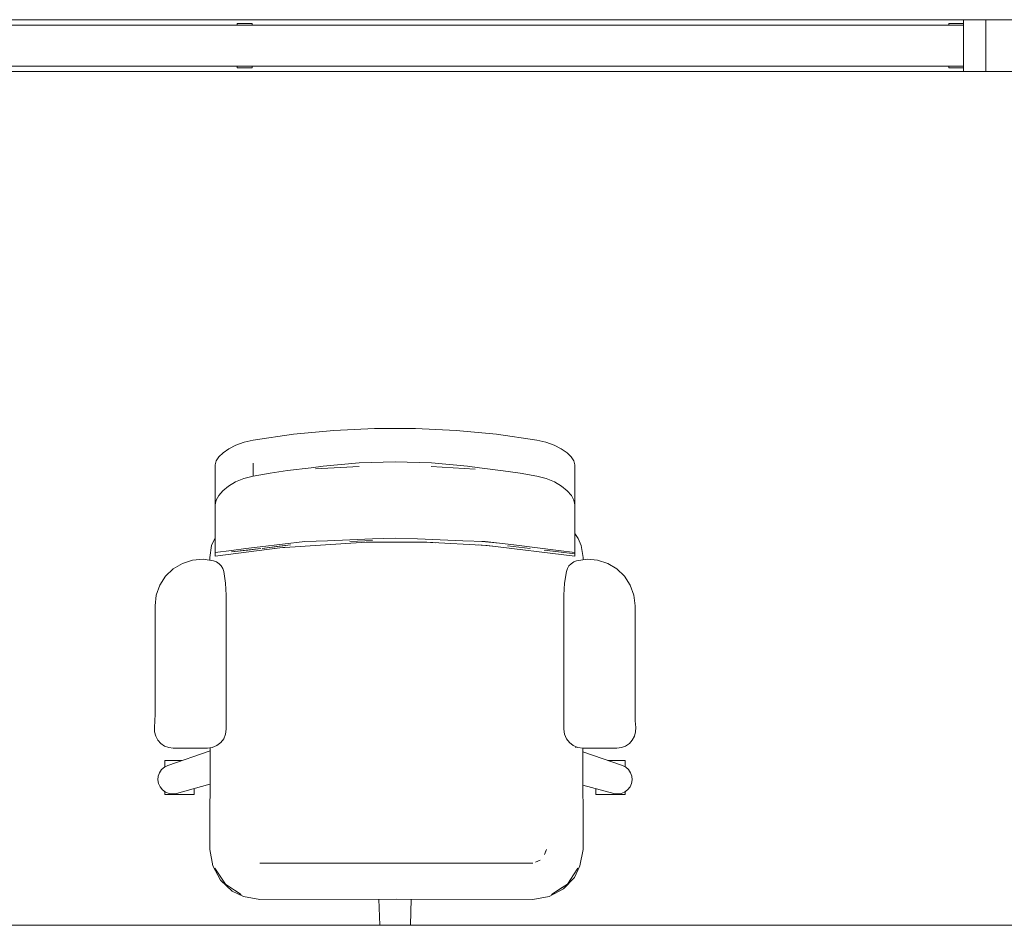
# Model space of a CAD drawing. Header units: millimetres. Extents: x -261 to 187, y -214 to 106.
# Tile 176 of 256: x -201.99 to -200.66, y -161.35 to -160.13. Entities that reach past the tile are written whole.
import ezdxf

# ---------------------------------------------------------------- set-up
doc = ezdxf.new("R2010")
doc.units = ezdxf.units.MM
doc.header["$LTSCALE"] = 0.005
doc.header["$MEASUREMENT"] = 0
for name, color, linetype, lineweight in [('IFC-Elemento de mobília-Contorno', 9, 'Continuous', 5), ('IFC-Janela-Contorno', 9, 'Continuous', 5), ('IFC-Laje-Contorno', 9, 'Continuous', 5), ('IFC-Parede padrão-Contorno', 9, 'Continuous', 5)]:
    doc.layers.add(name, color=color, linetype=linetype, lineweight=lineweight)

msp = doc.modelspace()

# ---------------------------------------------------------------- linework, layer by layer
at = {"layer": 'IFC-Elemento de mobília-Contorno', "lineweight": 5}
for p, q in [((-201.6191, -160.6885), (-201.5645, -160.6832)), ((-201.5645, -160.6832), (-201.5096, -160.6805)), ((-201.5096, -160.6805), (-201.4546, -160.6805)), ((-201.4546, -160.6805), (-201.3997, -160.6832)), ((-201.3997, -160.6832), (-201.345, -160.6885)), ((-201.6857, -160.6992), (-201.6734, -160.6964)), ((-201.6734, -160.6964), (-201.6191, -160.6885)), ((-201.345, -160.6885), (-201.2908, -160.6963)), ((-201.2908, -160.6963), (-201.2785, -160.6992)), ((-201.7141, -160.7134), (-201.7064, -160.7081)), ((-201.7064, -160.7081), (-201.6968, -160.7032)), ((-201.6968, -160.7032), (-201.6857, -160.6992)), ((-201.2785, -160.6992), (-201.2673, -160.7032)), ((-201.2673, -160.7032), (-201.2578, -160.7081)), ((-201.2578, -160.7081), (-201.25, -160.7134)), ((-201.7234, -160.7244), (-201.7198, -160.719)), ((-201.7198, -160.719), (-201.7141, -160.7134)), ((-201.25, -160.7134), (-201.2443, -160.719)), ((-201.2443, -160.719), (-201.2407, -160.7244)), ((-201.7246, -160.7296), (-201.7234, -160.7244)), ((-201.7246, -160.7836), (-201.7246, -160.7296)), ((-201.6734, -160.7449), (-201.6734, -160.7272)), ((-201.6273, -160.7375), (-201.5954, -160.7335)), ((-201.5954, -160.7335), (-201.5791, -160.7314)), ((-201.5893, -160.7352), (-201.5303, -160.7317)), ((-201.5791, -160.7314), (-201.5548, -160.7292)), ((-201.5548, -160.7292), (-201.5305, -160.7271)), ((-201.5305, -160.7271), (-201.4818, -160.7255)), ((-201.4818, -160.7255), (-201.433, -160.7271)), ((-201.4332, -160.7317), (-201.4037, -160.7335)), ((-201.4332, -160.7317), (-201.3742, -160.7353)), ((-201.433, -160.7271), (-201.4087, -160.7293)), ((-201.4087, -160.7293), (-201.3845, -160.7314)), ((-201.4037, -160.7335), (-201.3742, -160.7353)), ((-201.3845, -160.7314), (-201.3681, -160.7335)), ((-201.3681, -160.7335), (-201.3362, -160.7376)), ((-201.2407, -160.7244), (-201.2395, -160.7296)), ((-201.2395, -160.7836), (-201.2395, -160.7296)), ((-201.6971, -160.7528), (-201.6859, -160.7481)), ((-201.6859, -160.7481), (-201.6734, -160.7449)), ((-201.6734, -160.7449), (-201.6504, -160.741)), ((-201.6504, -160.741), (-201.6273, -160.7375)), ((-201.3362, -160.7376), (-201.3134, -160.741)), ((-201.3134, -160.741), (-201.2908, -160.7449)), ((-201.2908, -160.7449), (-201.2783, -160.7481)), ((-201.2783, -160.7481), (-201.267, -160.7528)), ((-201.7143, -160.7646), (-201.7066, -160.7584)), ((-201.7066, -160.7584), (-201.6971, -160.7528)), ((-201.267, -160.7528), (-201.2575, -160.7584)), ((-201.2575, -160.7584), (-201.2498, -160.7646)), ((-201.7234, -160.7775), (-201.7199, -160.7711)), ((-201.7199, -160.7711), (-201.7143, -160.7646)), ((-201.2498, -160.7646), (-201.2442, -160.7711)), ((-201.2442, -160.7711), (-201.2407, -160.7775)), ((-201.7246, -160.7836), (-201.7234, -160.7775)), ((-201.7246, -160.8011), (-201.7246, -160.7836)), ((-201.2407, -160.7775), (-201.2395, -160.7836)), ((-201.2395, -160.8011), (-201.2395, -160.7836)), ((-201.7246, -160.816), (-201.7246, -160.8011)), ((-201.2395, -160.816), (-201.2395, -160.8011)), ((-201.7246, -160.8281), (-201.7246, -160.816)), ((-201.2395, -160.8281), (-201.2395, -160.816)), ((-201.7295, -160.8385), (-201.7246, -160.8281)), ((-201.7246, -160.8373), (-201.7246, -160.8281)), ((-201.5429, -160.8308), (-201.5125, -160.8296)), ((-201.5125, -160.8296), (-201.4821, -160.8284)), ((-201.4821, -160.8284), (-201.4516, -160.8296)), ((-201.4516, -160.8296), (-201.4212, -160.8308)), ((-201.2395, -160.8225), (-201.235, -160.8289)), ((-201.2395, -160.8373), (-201.2395, -160.8281)), ((-201.235, -160.8289), (-201.2311, -160.8385)), ((-201.732, -160.8548), (-201.7295, -160.8385)), ((-201.7246, -160.8437), (-201.7246, -160.8373)), ((-201.7246, -160.8529), (-201.6377, -160.8414)), ((-201.7027, -160.8472), (-201.6633, -160.8425)), ((-201.7027, -160.845), (-201.6834, -160.8427)), ((-201.6834, -160.8427), (-201.6642, -160.8404)), ((-201.6807, -160.8446), (-201.6633, -160.8425)), ((-201.6642, -160.8404), (-201.634, -160.8368)), ((-201.6615, -160.8423), (-201.623, -160.8377)), ((-201.6615, -160.8423), (-201.6422, -160.84)), ((-201.645, -160.8423), (-201.6292, -160.8408)), ((-201.6422, -160.84), (-201.623, -160.8377)), ((-201.6377, -160.8414), (-201.5209, -160.8338)), ((-201.634, -160.8368), (-201.6037, -160.8332)), ((-201.6037, -160.8332), (-201.5733, -160.832)), ((-201.5733, -160.832), (-201.5429, -160.8308)), ((-201.5429, -160.833), (-201.5125, -160.8317)), ((-201.5209, -160.8338), (-201.4391, -160.834)), ((-201.442, -160.834), (-201.427, -160.8347)), ((-201.4391, -160.834), (-201.3576, -160.8385)), ((-201.4212, -160.8308), (-201.3908, -160.832)), ((-201.3908, -160.832), (-201.3604, -160.8332)), ((-201.3695, -160.8378), (-201.3501, -160.8394)), ((-201.3648, -160.8331), (-201.3411, -160.8355)), ((-201.3604, -160.8332), (-201.3219, -160.8378)), ((-201.3604, -160.8332), (-201.3411, -160.8355)), ((-201.3576, -160.8385), (-201.2395, -160.8529)), ((-201.3302, -160.839), (-201.2999, -160.8426)), ((-201.3219, -160.8378), (-201.2615, -160.845)), ((-201.2395, -160.8437), (-201.2395, -160.8373)), ((-201.2311, -160.8385), (-201.2285, -160.8548)), ((-201.732, -160.8548), (-201.732, -160.8584)), ((-201.7246, -160.8472), (-201.7246, -160.8437)), ((-201.7246, -160.848), (-201.7027, -160.845)), ((-201.7246, -160.8477), (-201.7246, -160.8472)), ((-201.7246, -160.848), (-201.7246, -160.8477)), ((-201.7246, -160.8482), (-201.7246, -160.848)), ((-201.7246, -160.8499), (-201.7246, -160.8482)), ((-201.7246, -160.8522), (-201.7246, -160.8499)), ((-201.7246, -160.8529), (-201.7246, -160.8522)), ((-201.7027, -160.8472), (-201.6807, -160.8446)), ((-201.2807, -160.8449), (-201.2615, -160.8472)), ((-201.2615, -160.845), (-201.2395, -160.8479)), ((-201.2615, -160.8472), (-201.2395, -160.8499)), ((-201.2395, -160.8472), (-201.2395, -160.8437)), ((-201.2395, -160.8477), (-201.2395, -160.8472)), ((-201.2395, -160.8479), (-201.2395, -160.8477)), ((-201.2395, -160.8482), (-201.2395, -160.8479)), ((-201.2395, -160.8499), (-201.2395, -160.8482)), ((-201.2395, -160.8522), (-201.2395, -160.8499)), ((-201.2395, -160.8529), (-201.2395, -160.8522)), ((-201.2285, -160.8579), (-201.2285, -160.8548)), ((-201.7813, -160.8699), (-201.769, -160.8626)), ((-201.769, -160.8626), (-201.7553, -160.8582)), ((-201.7553, -160.8582), (-201.741, -160.8571)), ((-201.741, -160.8571), (-201.7268, -160.8592)), ((-201.7268, -160.8592), (-201.723, -160.8607)), ((-201.723, -160.8607), (-201.7195, -160.863)), ((-201.7195, -160.863), (-201.7167, -160.866)), ((-201.7167, -160.866), (-201.7145, -160.8696)), ((-201.7145, -160.8696), (-201.7132, -160.8735)), ((-201.2509, -160.8735), (-201.2496, -160.8696)), ((-201.2496, -160.8696), (-201.2474, -160.866)), ((-201.2474, -160.866), (-201.2446, -160.863)), ((-201.2446, -160.863), (-201.2411, -160.8607)), ((-201.2411, -160.8607), (-201.2373, -160.8592)), ((-201.2373, -160.8592), (-201.2231, -160.8571)), ((-201.2231, -160.8571), (-201.2088, -160.8582)), ((-201.2088, -160.8582), (-201.1952, -160.8626)), ((-201.1952, -160.8626), (-201.1829, -160.8699)), ((-201.7993, -160.8919), (-201.7916, -160.8799)), ((-201.7916, -160.8799), (-201.7813, -160.8699)), ((-201.7132, -160.8735), (-201.7106, -160.8893)), ((-201.2535, -160.8893), (-201.2509, -160.8735)), ((-201.1829, -160.8699), (-201.1726, -160.8799)), ((-201.1726, -160.8799), (-201.1648, -160.8919)), ((-201.8042, -160.9054), (-201.7993, -160.8919)), ((-201.7106, -160.8893), (-201.7098, -160.9053)), ((-201.2543, -160.9053), (-201.2535, -160.8893)), ((-201.1648, -160.8919), (-201.1599, -160.9054)), ((-201.8058, -160.9197), (-201.8042, -160.9054)), ((-201.7098, -161.0864), (-201.7098, -160.9053)), ((-201.2543, -161.0864), (-201.2543, -160.9053)), ((-201.1599, -160.9054), (-201.1583, -160.9197)), ((-201.8058, -161.0662), (-201.8058, -160.9197)), ((-201.1583, -161.0662), (-201.1583, -160.9197)), ((-201.806, -161.075), (-201.8058, -161.0662)), ((-201.1583, -161.0662), (-201.1581, -161.075)), ((-201.8067, -161.0838), (-201.806, -161.075)), ((-201.1581, -161.075), (-201.1574, -161.0838)), ((-201.8067, -161.0838), (-201.8066, -161.0899)), ((-201.8066, -161.0899), (-201.805, -161.0957)), ((-201.7132, -161.0991), (-201.7106, -161.093)), ((-201.7106, -161.093), (-201.7098, -161.0864)), ((-201.2543, -161.0864), (-201.2535, -161.093)), ((-201.2535, -161.093), (-201.2509, -161.0991)), ((-201.1591, -161.0957), (-201.1575, -161.0899)), ((-201.1575, -161.0899), (-201.1574, -161.0838)), ((-201.805, -161.0957), (-201.8022, -161.1011)), ((-201.8022, -161.1011), (-201.7981, -161.1056)), ((-201.7981, -161.1056), (-201.7931, -161.109)), ((-201.7286, -161.1109), (-201.7225, -161.1084)), ((-201.7225, -161.1084), (-201.7172, -161.1044)), ((-201.7172, -161.1044), (-201.7132, -161.0991)), ((-201.2509, -161.0991), (-201.2469, -161.1044)), ((-201.2469, -161.1044), (-201.2416, -161.1084)), ((-201.2416, -161.1084), (-201.2355, -161.1109)), ((-201.171, -161.109), (-201.166, -161.1056)), ((-201.166, -161.1056), (-201.162, -161.1011)), ((-201.162, -161.1011), (-201.1591, -161.0957)), ((-201.7931, -161.109), (-201.7874, -161.1111)), ((-201.7887, -161.1351), (-201.7316, -161.1153)), ((-201.7874, -161.1111), (-201.7814, -161.1118)), ((-201.7814, -161.1118), (-201.7352, -161.1118)), ((-201.7352, -161.1118), (-201.7286, -161.1109)), ((-201.732, -161.2485), (-201.7316, -161.1113)), ((-201.238, -161.1115), (-201.238, -161.1099)), ((-201.2355, -161.1109), (-201.2289, -161.1118)), ((-201.2289, -161.1118), (-201.1827, -161.1118)), ((-201.2289, -161.1118), (-201.2285, -161.2485)), ((-201.2289, -161.1166), (-201.1754, -161.1351)), ((-201.1827, -161.1118), (-201.1767, -161.1111)), ((-201.1767, -161.1111), (-201.171, -161.109)), ((-201.7932, -161.1374), (-201.7887, -161.1351)), ((-201.7925, -161.1293), (-201.7925, -161.1285)), ((-201.7925, -161.1285), (-201.7696, -161.1285)), ((-201.7925, -161.1316), (-201.7925, -161.1293)), ((-201.7925, -161.1352), (-201.7925, -161.1316)), ((-201.7925, -161.137), (-201.7925, -161.1352)), ((-201.1945, -161.1285), (-201.1716, -161.1285)), ((-201.1754, -161.1351), (-201.1709, -161.1374)), ((-201.1716, -161.1293), (-201.1716, -161.1285)), ((-201.1716, -161.1316), (-201.1716, -161.1293)), ((-201.1716, -161.1352), (-201.1716, -161.1316)), ((-201.1716, -161.137), (-201.1716, -161.1352)), ((-201.8015, -161.1496), (-201.7998, -161.1449)), ((-201.7998, -161.1449), (-201.797, -161.1407)), ((-201.797, -161.1407), (-201.7932, -161.1374)), ((-201.1709, -161.1374), (-201.1671, -161.1407)), ((-201.1671, -161.1407), (-201.1643, -161.1449)), ((-201.1643, -161.1449), (-201.1626, -161.1496)), ((-201.8019, -161.1546), (-201.8015, -161.1496)), ((-201.8019, -161.1546), (-201.8011, -161.1596)), ((-201.8011, -161.1596), (-201.799, -161.1642)), ((-201.777, -161.1729), (-201.7318, -161.1606)), ((-201.2288, -161.1616), (-201.1871, -161.1729)), ((-201.1651, -161.1642), (-201.163, -161.1596)), ((-201.163, -161.1596), (-201.1622, -161.1546)), ((-201.1626, -161.1496), (-201.1622, -161.1546)), ((-201.799, -161.1642), (-201.7958, -161.1681)), ((-201.7958, -161.1681), (-201.7917, -161.1711)), ((-201.7925, -161.1713), (-201.7925, -161.1705)), ((-201.7925, -161.1736), (-201.7925, -161.1713)), ((-201.7925, -161.1744), (-201.7925, -161.1736)), ((-201.7925, -161.1744), (-201.7529, -161.1744)), ((-201.7917, -161.1711), (-201.787, -161.1729)), ((-201.787, -161.1729), (-201.782, -161.1735)), ((-201.782, -161.1735), (-201.777, -161.1729)), ((-201.7529, -161.1676), (-201.7529, -161.1663)), ((-201.7529, -161.1713), (-201.7529, -161.1676)), ((-201.7529, -161.1736), (-201.7529, -161.1713)), ((-201.7529, -161.1744), (-201.7529, -161.1736)), ((-201.2112, -161.1676), (-201.2112, -161.1663)), ((-201.2112, -161.1713), (-201.2112, -161.1676)), ((-201.2112, -161.1736), (-201.2112, -161.1713)), ((-201.2112, -161.1744), (-201.2112, -161.1736)), ((-201.2112, -161.1744), (-201.1716, -161.1744)), ((-201.1871, -161.1729), (-201.1821, -161.1735)), ((-201.1821, -161.1735), (-201.1771, -161.1729)), ((-201.1771, -161.1729), (-201.1724, -161.1711)), ((-201.1724, -161.1711), (-201.1683, -161.1681)), ((-201.1716, -161.1713), (-201.1716, -161.1705)), ((-201.1716, -161.1736), (-201.1716, -161.1713)), ((-201.1716, -161.1744), (-201.1716, -161.1736)), ((-201.1683, -161.1681), (-201.1651, -161.1642)), ((-201.732, -161.2485), (-201.7277, -161.2705)), ((-201.2805, -161.2551), (-201.2777, -161.2485)), ((-201.2805, -161.2551), (-201.2791, -161.2518)), ((-201.2791, -161.2518), (-201.2777, -161.2485)), ((-201.2328, -161.2705), (-201.2285, -161.2485)), ((-201.6644, -161.2669), (-201.2961, -161.2669)), ((-201.2928, -161.2655), (-201.2863, -161.2629)), ((-201.2928, -161.2655), (-201.2895, -161.2642)), ((-201.2895, -161.2642), (-201.2863, -161.2629)), ((-201.7277, -161.2705), (-201.7174, -161.29)), ((-201.7252, -161.2737), (-201.7181, -161.2844)), ((-201.7252, -161.2737), (-201.711, -161.2951)), ((-201.2414, -161.2829), (-201.2353, -161.2737)), ((-201.2399, -161.2861), (-201.2328, -161.2705)), ((-201.7181, -161.2844), (-201.711, -161.2951)), ((-201.7174, -161.29), (-201.702, -161.3047)), ((-201.2546, -161.3015), (-201.2399, -161.2861)), ((-201.2496, -161.2951), (-201.2414, -161.2829)), ((-201.711, -161.2951), (-201.6988, -161.3032)), ((-201.702, -161.3047), (-201.6864, -161.3118)), ((-201.6988, -161.3032), (-201.6896, -161.3093)), ((-201.2741, -161.3118), (-201.2546, -161.3015)), ((-201.2709, -161.3093), (-201.2496, -161.2951)), ((-201.2709, -161.3093), (-201.2603, -161.3022)), ((-201.2603, -161.3022), (-201.2496, -161.2951)), ((-201.6864, -161.3118), (-201.6644, -161.3161)), ((-201.6644, -161.3161), (-201.4803, -161.3155)), ((-201.5039, -161.3156), (-201.5027, -161.3508)), ((-201.4803, -161.3155), (-201.2961, -161.3161)), ((-201.4614, -161.3508), (-201.4602, -161.3156)), ((-201.2961, -161.3161), (-201.2741, -161.3118)), ((-201.4614, -161.3506), (-201.4607, -161.3508)), ((-201.4614, -161.3506), (-201.4607, -161.3508))]:
    msp.add_line(p, q, dxfattribs=at)
at = {"layer": 'IFC-Janela-Contorno', "lineweight": 5}
for p, q in [((-202.655, -160.1367), (-200.7151, -160.1367)), ((-201.695, -160.1342), (-201.6769, -160.1342)), ((-201.695, -160.1367), (-201.695, -160.1342)), ((-201.6769, -160.1342), (-201.675, -160.1342)), ((-201.675, -160.1367), (-201.675, -160.1342)), ((-200.7351, -160.1342), (-200.717, -160.1342)), ((-200.7351, -160.1367), (-200.7351, -160.1342)), ((-200.717, -160.1342), (-200.7151, -160.1342)), ((-200.7151, -160.1292), (-200.6892, -160.1292)), ((-200.7151, -160.1915), (-200.7151, -160.1292)), ((-200.7151, -160.1917), (-200.7151, -160.1367)), ((-200.6892, -160.1292), (-200.6851, -160.1292)), ((-200.6851, -160.1992), (-200.6851, -160.1384)), ((-202.655, -160.1917), (-200.7151, -160.1917)), ((-201.695, -160.1942), (-201.695, -160.1917)), ((-201.675, -160.1942), (-201.675, -160.1917)), ((-200.7351, -160.1942), (-200.7351, -160.1917)), ((-200.7151, -160.1942), (-200.7151, -160.1886)), ((-200.7151, -160.1992), (-200.7151, -160.1915)), ((-201.695, -160.1942), (-201.6932, -160.1942)), ((-201.6932, -160.1942), (-201.675, -160.1942)), ((-200.7351, -160.1942), (-200.7332, -160.1942)), ((-200.7332, -160.1942), (-200.7151, -160.1942)), ((-200.7151, -160.1992), (-200.6892, -160.1992)), ((-200.6892, -160.1992), (-200.6851, -160.1992))]:
    msp.add_line(p, q, dxfattribs=at)
at = {"layer": 'IFC-Laje-Contorno', "lineweight": 5}
msp.add_line((-202.505, -161.3508), (-200.5851, -161.3508), dxfattribs=at)
at = {"layer": 'IFC-Parede padrão-Contorno', "lineweight": 5}
for p, q in [((-202.685, -160.1292), (-200.6851, -160.1292)), ((-200.6851, -160.1901), (-200.6851, -160.1292)), ((-200.6851, -160.1292), (-200.615, -160.1292)), ((-202.655, -160.1992), (-200.7151, -160.1992)), ((-200.6851, -160.1992), (-200.615, -160.1992))]:
    msp.add_line(p, q, dxfattribs=at)

doc.saveas('drawing.dxf')
